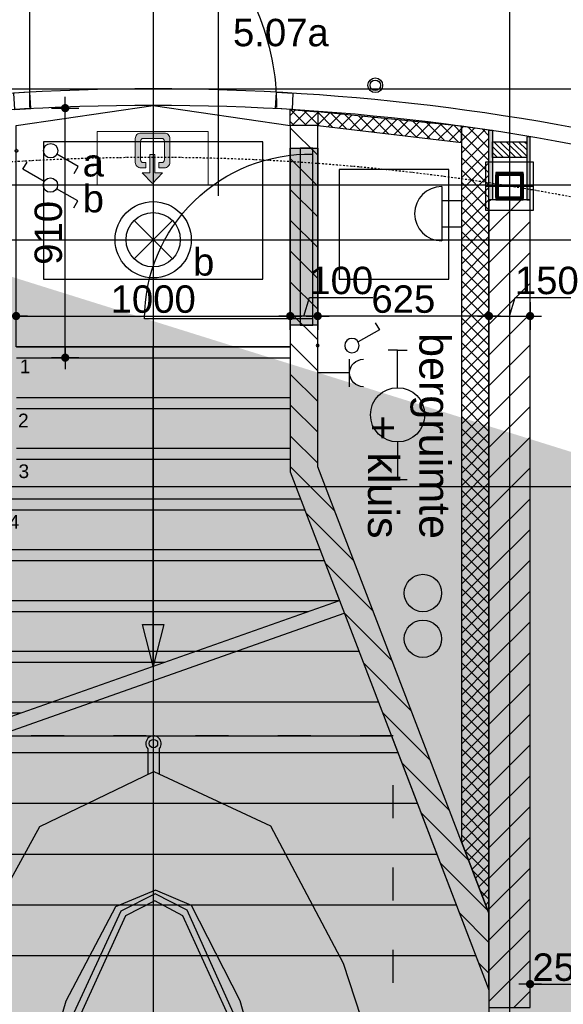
# Model space of a CAD drawing. Header units: metres. Extents: x 63115 to 703450, y -261936 to -53969.
# Tile 189 of 197: x 160445 to 162428, y -115349 to -111758. Entities that reach past the tile are written whole.
import ezdxf
from ezdxf.enums import TextEntityAlignment as Align

# ---------------------------------------------------------------- set-up
doc = ezdxf.new("R2010")
doc.units = ezdxf.units.M
doc.header["$PDMODE"] = 35
doc.header["$PDSIZE"] = 50
for name, pattern in [('ACAD_ISO03W100', [30, 12, -18]), ('DASHDOT2', [12.7, 6.35, -3.175, 0, -3.175]), ('DASHED', [0.75, 0.5, -0.25])]:
    doc.linetypes.add(name, pattern=pattern)
doc.layers.get('0').update_dxf_attribs({"true_color": 0x83b7c5})
doc.layers.get('DEFPOINTS').update_dxf_attribs({"color": 6})
doc.layers.add('_00_GO', color=7, linetype='Continuous', true_color=0x36c9b3, transparency=0.8)
for name, color, linetype in [('_01-STRAMIENEN', 253, 'DASHDOT2'), ('_02-SECTION', 2, 'Continuous'), ('_02-section-thick', 3, 'Continuous'), ('_02Constructie', 2, 'Continuous'), ('_03-PROJECTION', 1, 'Continuous'), ('_03TrapLift', 1, 'Continuous'), ('_04-HIDDEN', 7, 'DASHED'), ('_05text5', 8, 'Continuous'), ('_06-DIMENSIONS', 7, 'Continuous'), ('_07-SYMBOLS', 8, 'Continuous'), ('_07Brandveiligheid', 8, 'Continuous'), ('_07Electra', 8, 'Continuous'), ('_09-HATCH', 7, 'Continuous'), ('_11-BLOCKS', 7, 'Continuous'), ('_13 natte ruimten', 253, 'Continuous')]:
    doc.layers.add(name, color=color, linetype=linetype)
doc.layers.add('_01Hulplijnen', color=6, linetype='Continuous', plot=False)
doc.layers.add('_09_hatch_kleur', color=7, linetype='Continuous', true_color=0x36c4af)
doc.styles.add('NIO 1_50 klein', font='arial.ttf', dxfattribs={"height": 100})
doc.styles.add('NIOstandard', font='arial.ttf')
doc.dimstyles.new('NIO-50-KLEIN', dxfattribs={"dimtxt": 100, "dimasz": 10, "dimexe": 2, "dimexo": 5, "dimgap": 10, "dimtad": 1, "dimdec": 0, "dimzin": 0, "dimdsep": 46, "dimtxsty": 'NIOstandard', "dimblk1": 'MAATSTR', "dimblk2": 'MAATSTR', "dimsah": 1, "dimcen": 0, "dimdle": 1.5, "dimse1": 1, "dimse2": 1, "dimclrd": 7, "dimclre": 256, "dimclrt": 256, "dimazin": 0, "dimtfac": 1, "dimtdec": 0, "dimtofl": 0, "dimtmove": 1, "dimatfit": 2, "dimldrblk": 'MAATSTR', "dimfxl": 1, "dimtvp": 1, "dimtolj": 1, "dimtzin": 0, "dimarcsym": 0})

# ---------------------------------------------------------------- blocks, each defined once
blk = doc.blocks.new('*U38')
at = {"layer": '_01Hulplijnen', "linetype": 'ACAD_ISO03W100', "ltscale": 10}
blk.add_lwpolyline([(0, 0), (0, 1750), (-4200, 1750), (-4200, 0)], close=True, dxfattribs=at)
at = {"layer": '_03-PROJECTION', "color": 253}
for points in [[(-3353.3, 176.6), (-3869.1, 461.6), (-4069.8, 877.9), (-3872.1, 1303.4), (-3371.2, 1567.9), (-2914.7, 1717.9)], [(-2813.5, 1310.1), (-3233.9, 1192.4), (-3581.1, 1014.3), (-3637.1, 883.4), (-3577, 737.4), (-3233.1, 556), (-2847.6, 444.1)], [(-686.8, 1324.2), (-688, 1250.1), (-1096.3, 1304.6), (-2547.4, 1304.9), (-2795.5, 1292), (-3142.9, 1188.6), (-3564.1, 999.2), (-3623.6, 882.1), (-3561.3, 757.4), (-3158, 571), (-2785, 459.8), (-2449.9, 447.6), (-1130.1, 447.8), (-686.9, 502.1), (-686.9, 428.1)]]:
    blk.add_lwpolyline(points, dxfattribs=at)
for points in [[(-2929.4, 1226), (-3152.6, 1161.8), (-3543.7, 983.4), (-3598.7, 881.5), (-3543.7, 773.7), (-3144.3, 592.2), (-2930.9, 528), (-2898.8, 673), (-2861.5, 748.6), (-2435.6, 591.8), (-1845.5, 560.9), (-900, 563.7, 0.31984), (-867, 587.4), (-866.4, 730.8)], [(-4060.4, 898.2), (-4154.3, 898.2, 2.175848), (-4152.7, 855.5), (-4059, 855.5)]]:
    blk.add_lwpolyline(points, format="xyb", dxfattribs=at)
blk.add_circle((-4171.8, 876.2), 15.2, dxfattribs=at)
blk = doc.blocks.new('*U276')
at = {"layer": '_01-STRAMIENEN'}
for points in [[(0, 5487.4), (0, -4768.6)], [(1300, 5487.4), (1300, -4768.6)], [(-7899.8, 3400), (6883.2, 3400)], [(-7899.8, 3050), (6883.2, 3050)], [(-7899.8, 2850), (6883.2, 2850)], [(-7899.8, 1950), (6883.2, 1950)]]:
    blk.add_lwpolyline(points, dxfattribs=at)
blk.add_lwpolyline([(-5100, 0, 0.145418), (-4780.8, -1074.2, 0.10717), (-3648.9, -2193.2, 0.077335), (-2072, -2881.9, 0.064439), (0, -3150, 0.064439), (2072, -2881.9, 0.077335), (3648.9, -2193.2, 0.10717), (4780.8, -1074.2, 0.145418), (5100, 0, 0.145418), (4780.8, 1074.2, 0.10717), (3648.9, 2193.2, 0.077335), (2072, 2881.9, 0.064439), (0, 3150, 0.064439), (-2072, 2881.9, 0.077335), (-3648.9, 2193.2, 0.10717), (-4780.8, 1074.2, 0.145418)], format="xyb", close=True, dxfattribs=at)
at = {"layer": '_01Hulplijnen'}
for points in [[(0, 5487.4), (0, -4768.6)], [(1300, 5487.4), (1300, -4768.6)], [(-7899.8, 3400), (6883.2, 3400)], [(-7899.8, 3050), (6883.2, 3050)], [(-7899.8, 2850), (6883.2, 2850)], [(-7899.8, 1950), (6883.2, 1950)]]:
    blk.add_lwpolyline(points, dxfattribs=at)
blk.add_lwpolyline([(-5350, 0, 0.145418), (-4990.3, -1210.7, 0.10717), (-3783, -2404.2, 0.077335), (-2135.6, -3123.6, 0.064439), (0, -3400, 0.064439), (2135.6, -3123.6, 0.077335), (3783, -2404.2, 0.10717), (4990.3, -1210.7, 0.145418), (5350, 0, 0.145418), (4990.3, 1210.7, 0.10717), (3783, 2404.2, 0.077335), (2135.6, 3123.6, 0.064439), (0, 3400, 0.064439), (-2135.6, 3123.6, 0.077335), (-3783, 2404.2, 0.10717), (-4990.3, 1210.7, 0.145418)], format="xyb", close=True, dxfattribs=at)
at = {"layer": '_03-PROJECTION'}
blk.add_lwpolyline([(-5350, 0, 0.145418), (-4990.3, -1210.7, 0.10717), (-3783, -2404.2, 0.077335), (-2135.6, -3123.6, 0.064439), (0, -3400, 0.064439), (2135.6, -3123.6, 0.077335), (3783, -2404.2, 0.10717), (4990.3, -1210.7, 0.145418), (5350, 0, 0.145418), (4990.3, 1210.7, 0.10717), (3783, 2404.2, 0.077335), (2135.6, 3123.6, 0.064439), (0, 3400, 0.064439), (-2135.6, 3123.6, 0.077335), (-3783, 2404.2, 0.10717), (-4990.3, 1210.7, 0.145418)], format="xyb", close=True, dxfattribs=at)
blk.add_lwpolyline([(5087.4, 912.7, 0.035214), (4940, 1178, 0.10717), (3750.8, 2353.5, 0.077335), (2120.4, 3065.6, 0.064439), (0, 3340, 0.064439), (-2120.4, 3065.6, 0.03173), (-2816.6, 2834.2, 0.10717)], format="xyb", dxfattribs=at)
blk = doc.blocks.new('*U79')
at = {"layer": '_09-HATCH', "ltscale": 3}
h = blk.add_hatch(dxfattribs=at)
h.set_pattern_fill('STEEL', color=256, scale=2, angle=-180, style=0)
h.set_pattern_definition([(225, (0, 0), (4.4901, -4.4901), []), (225, (-1e-15, -3.175), (4.49013, -4.49013), [])])
edge = h.paths.add_edge_path()
edge.add_line((-40, 50), (40, 50))
edge.add_arc((40, 40), 10, 0, 90, ccw=False)
edge.add_line((50, 40), (50, -40))
edge.add_arc((40, -40), 10, -90, 0, ccw=False)
edge.add_line((40, -50), (-40, -50))
edge.add_arc((-40, -40), 10, 180, 270, ccw=False)
edge.add_line((-50, -40), (-50, 40))
edge.add_arc((-40, 40), 10, 90, 180, ccw=False)
edge = h.paths.add_edge_path(flags=16)
edge.add_line((-37, 40), (37, 40))
edge.add_arc((37, 37), 3, 0, 90, ccw=False)
edge.add_line((40, 37), (40, -37))
edge.add_arc((37, -37), 3, -90, 0, ccw=False)
edge.add_line((37, -40), (-37, -40))
edge.add_arc((-37, -37), 3, 180, 270, ccw=False)
edge.add_line((-40, -37), (-40, 37))
edge.add_arc((-37, 37), 3, 90, 180, ccw=False)
at = {"layer": '_02Constructie'}
for points in [[(-40, 50), (40, 50, -0.414214), (50, 40), (50, -40, -0.414214), (40, -50), (-40, -50, -0.414214), (-50, -40), (-50, 40, -0.414214)], [(-37, 40), (37, 40, -0.414214), (40, 37), (40, -37, -0.414214), (37, -40), (-37, -40, -0.414214), (-40, -37), (-40, 37, -0.414214)]]:
    blk.add_lwpolyline(points, format="xyb", close=True, dxfattribs=at)
at = {"layer": '_03-PROJECTION', "color": 253}
blk.add_lwpolyline([(-87.5, -87.5), (87.5, -87.5), (87.5, 87.5), (-87.5, 87.5)], close=True, dxfattribs=at)
at = {"layer": 'DEFPOINTS'}
for points in [[(0, 87.5), (0, -87.5)], [(0, 50), (0, -50)], [(-87.5, 0), (87.5, 0)], [(-50, 0), (50, 0)]]:
    blk.add_lwpolyline(points, dxfattribs=at)
blk.add_lwpolyline([(-50, -50), (50, -50), (50, 50), (-50, 50)], close=True, dxfattribs=at)
blk = doc.blocks.new('*U66')
at = {"layer": '_09-HATCH'}
h = blk.add_hatch(dxfattribs=at)
h.set_pattern_fill('LINE', color=256, scale=25, angle=135, style=0)
h.set_pattern_definition([(135, (2892.89, -81), (-56.1266, -56.1266), [])])
h.paths.add_polyline_path([(151.9, 75), (151.9, -75), (3097.4, -75), (3097.4, 75)])
at = {"layer": '_02-SECTION', "color": 2}
blk.add_lwpolyline([(151.9, 75), (151.9, -75), (3097.4, -75), (3097.4, 75)], close=True, dxfattribs=at)
at = {"layer": 'DEFPOINTS'}
blk.add_line((151.9, 0), (3097.4, 0), dxfattribs=at)
blk = doc.blocks.new('MAATSTR')
at = {"linetype": 'Continuous'}
for p, q in [((0, 5), (0, -5)), ((-4.17, 0), (4.17, 0))]:
    blk.add_line(p, q, dxfattribs=at)
at = {"linetype": 'Continuous', "const_width": 1.5}
blk.add_lwpolyline([(-0.75, 0, 1), (0.75, 0, 1)], format="xyb", close=True, dxfattribs=at)
blk = doc.blocks.new('*D73')
at = {"layer": '_06-DIMENSIONS', "color": 7, "lineweight": -2, "transparency": 16777216}
blk.add_line((162316.8, -115274.8), (162546.8, -115274.8), dxfattribs=at)
at = {"layer": 'DEFPOINTS', "color": 0, "transparency": 16777216}
for p in [(162556.8, -115274.8), (162306.8, -115347.6), (162556.8, -115347.6)]:
    blk.add_point(p, dxfattribs=at)
at = {"layer": '_06-DIMENSIONS', "color": 7, "lineweight": -2, "transparency": 16777216, "xscale": 10, "yscale": 10, "zscale": 10, "rotation": 180}
blk.add_blockref('MAATSTR', (162306.8, -115274.8), dxfattribs=at)
at = {"layer": '_06-DIMENSIONS', "color": 7, "lineweight": -2, "transparency": 16777216, "xscale": 10, "yscale": 10, "zscale": 10}
blk.add_blockref('MAATSTR', (162556.8, -115274.8), dxfattribs=at)
at = {"layer": '_06-DIMENSIONS', "transparency": 16777216, "insert": (162431.8, -115213.8), "char_height": 100, "attachment_point": 5, "style": 'NIOstandard'}
blk.add_mtext('\\A1;250', dxfattribs=at)
blk = doc.blocks.new('*U83')
at = {"layer": '_05text5', "color": 4}
blk.add_lwpolyline([(0, -715), (0, 50)], dxfattribs=at)
at = {"layer": '_05text5', "style": 'NIOstandard'}
blk.add_attdef('NR', text='', height=150, dxfattribs=at).set_placement((52.2, -199.9), align=Align.BOTTOM_LEFT)
blk = doc.blocks.new('*U89')
at = {"layer": '_03-PROJECTION'}
h = blk.add_hatch(color=256, dxfattribs=at)
h.dxf.hatch_style = 1
h.paths.add_polyline_path([(-39, 1446.7), (39, 1446.7), (0, 1295.1)])
for p, q in [((-499.2, 2460), (499.2, 2460)), ((-499.2, 2275), (499.2, 2275)), ((-499.2, 2090), (499.2, 2090)), ((-537.9, 1905), (537.9, 1905)), ((-608.9, 1720), (608.9, 1720)), ((-680, 1535), (680, 1535)), ((-822, 1165), (-368.7, 1165))]:
    blk.add_line(p, q, dxfattribs=at)
for points in [[(0, 1295.1), (0, 2460)], [(-893, 980), (680, 1535)], [(-876.4, 932.8), (696.6, 1487.8)]]:
    blk.add_lwpolyline(points, dxfattribs=at)
blk.add_lwpolyline([(-39, 1446.7), (39, 1446.7), (0, 1295.1)], close=True, dxfattribs=at)
at = {"layer": '_04-HIDDEN'}
for p, q in [((-499.2, 2420), (499.2, 2420)), ((-499.2, 2235), (499.2, 2235)), ((-499.2, 2050), (499.2, 2050)), ((-553.3, 1865), (553.3, 1865)), ((-624.3, 1680), (624.3, 1680)), ((-695.3, 1495), (566.6, 1495)), ((-751, 1350), (751, 1350)), ((-766.3, 1310), (42.3, 1310)), ((-368.7, 1165), (822, 1165)), ((-837.3, 1125), (-482.1, 1125)), ((-893, 980), (893, 980)), ((-964, 795), (964, 795)), ((-1035, 610), (1035, 610)), ((-1106.1, 425), (1106.1, 425)), ((-1177.1, 240), (1177.1, 240))]:
    blk.add_line(p, q, dxfattribs=at)
at = {"layer": '_03TrapLift', "char_height": 50, "width": 333.641, "attachment_point": 1, "style": 'NIOstandard'}
for s, insert in [('1', (-486.9, 2413.3)), ('2', (-493, 2215.9)), ('3', (-491.4, 2030.9)), ('4', (-527.3, 1845.9)), ('5', (-594.2, 1660.9)), ('6', (-663.2, 1475.9)), ('7', (-725.5, 1290.9)), ('8', (-796.3, 1105.9))]:
    blk.add_mtext(s, dxfattribs=dict(at, insert=insert))
blk = doc.blocks.new('*D90')
at = {"layer": '_06-DIMENSIONS', "color": 7, "lineweight": -2, "transparency": 16777216}
blk.add_line((160441.8, -112838.8), (161421.8, -112838.8), dxfattribs=at)
at = {"layer": 'DEFPOINTS', "color": 0, "transparency": 16777216}
for p in [(160431.8, -112718.4), (161431.8, -112838.8), (161431.8, -113406.8)]:
    blk.add_point(p, dxfattribs=at)
at = {"layer": '_06-DIMENSIONS', "color": 7, "lineweight": -2, "transparency": 16777216, "xscale": 10, "yscale": 10, "zscale": 10, "rotation": 180}
blk.add_blockref('MAATSTR', (160431.8, -112838.8), dxfattribs=at)
at = {"layer": '_06-DIMENSIONS', "color": 7, "lineweight": -2, "transparency": 16777216, "xscale": 10, "yscale": 10, "zscale": 10}
blk.add_blockref('MAATSTR', (161431.8, -112838.8), dxfattribs=at)
at = {"layer": '_06-DIMENSIONS', "transparency": 16777216, "insert": (160931.8, -112777.7), "char_height": 100, "attachment_point": 5, "style": 'NIOstandard'}
blk.add_mtext('\\A1;1000', dxfattribs=at)
blk = doc.blocks.new('*U111')
at = {"layer": '_09-HATCH'}
blk.add_hatch(color=253, dxfattribs=at).paths.add_polyline_path([(0, 0), (230.2, 0), (230.2, 12.5), (0, 12.5)])
at = {"layer": '_02-SECTION', "color": 1}
blk.add_lwpolyline([(0, 0), (230.2, 0), (230.2, 12.5), (0, 12.5)], close=True, dxfattribs=at)
blk = doc.blocks.new('*U112')
at = {"layer": '_09-HATCH'}
blk.add_hatch(color=253, dxfattribs=at).paths.add_polyline_path([(0, 0), (253.9, 0), (253.9, 12.5), (0, 12.5)])
at = {"layer": '_02-SECTION', "color": 1}
blk.add_lwpolyline([(0, 0), (253.9, 0), (253.9, 12.5), (0, 12.5)], close=True, dxfattribs=at)
blk = doc.blocks.new('*D94')
at = {"layer": '_06-DIMENSIONS', "color": 7, "lineweight": -2, "transparency": 16777216}
blk.add_line((162146.8, -112838.8), (161541.8, -112838.8), dxfattribs=at)
at = {"layer": 'DEFPOINTS', "color": 0, "transparency": 16777216}
for p in [(161531.8, -112838.8), (161531.8, -113160.6), (162156.8, -113521.6)]:
    blk.add_point(p, dxfattribs=at)
at = {"layer": '_06-DIMENSIONS', "color": 7, "lineweight": -2, "transparency": 16777216, "xscale": 10, "yscale": 10, "zscale": 10, "rotation": 180}
blk.add_blockref('MAATSTR', (161531.8, -112838.8), dxfattribs=at)
at = {"layer": '_06-DIMENSIONS', "color": 7, "lineweight": -2, "transparency": 16777216, "xscale": 10, "yscale": 10, "zscale": 10}
blk.add_blockref('MAATSTR', (162156.8, -112838.8), dxfattribs=at)
at = {"layer": '_06-DIMENSIONS', "transparency": 16777216, "insert": (161844.3, -112777.7), "char_height": 100, "attachment_point": 5, "style": 'NIOstandard'}
blk.add_mtext('\\A1;625', dxfattribs=at)
blk = doc.blocks.new('*D95')
at = {"layer": '_06-DIMENSIONS', "color": 7, "lineweight": -2, "transparency": 16777216}
for p, q in [((161481.8, -112838.8), (161502.2, -112770.7)), ((161502.2, -112770.7), (161733.4, -112770.7)), ((161521.8, -112838.8), (161441.8, -112838.8))]:
    blk.add_line(p, q, dxfattribs=at)
at = {"layer": 'DEFPOINTS', "color": 0, "transparency": 16777216}
for p in [(161431.8, -112838.8), (161431.8, -113160.6), (161531.8, -113160.6)]:
    blk.add_point(p, dxfattribs=at)
at = {"layer": '_06-DIMENSIONS', "color": 7, "lineweight": -2, "transparency": 16777216, "xscale": 10, "yscale": 10, "zscale": 10, "rotation": 180}
blk.add_blockref('MAATSTR', (161431.8, -112838.8), dxfattribs=at)
at = {"layer": '_06-DIMENSIONS', "color": 7, "lineweight": -2, "transparency": 16777216, "xscale": 10, "yscale": 10, "zscale": 10}
blk.add_blockref('MAATSTR', (161531.8, -112838.8), dxfattribs=at)
at = {"layer": '_06-DIMENSIONS', "transparency": 16777216, "insert": (161617.8, -112709.7), "char_height": 100, "attachment_point": 5, "style": 'NIOstandard'}
blk.add_mtext('\\A1;100', dxfattribs=at)
blk = doc.blocks.new('*D96')
at = {"layer": '_06-DIMENSIONS', "color": 7, "lineweight": -2, "transparency": 16777216}
for p, q in [((162231.8, -112838.8), (162252.2, -112770.7)), ((162252.2, -112770.7), (162483.4, -112770.7)), ((162166.8, -112838.8), (162296.8, -112838.8))]:
    blk.add_line(p, q, dxfattribs=at)
at = {"layer": 'DEFPOINTS', "color": 0, "transparency": 16777216}
for p in [(162306.8, -112838.8), (162306.8, -113160.6), (162156.8, -113521.6)]:
    blk.add_point(p, dxfattribs=at)
at = {"layer": '_06-DIMENSIONS', "color": 7, "lineweight": -2, "transparency": 16777216, "xscale": 10, "yscale": 10, "zscale": 10, "rotation": 180}
blk.add_blockref('MAATSTR', (162156.8, -112838.8), dxfattribs=at)
at = {"layer": '_06-DIMENSIONS', "color": 7, "lineweight": -2, "transparency": 16777216, "xscale": 10, "yscale": 10, "zscale": 10}
blk.add_blockref('MAATSTR', (162306.8, -112838.8), dxfattribs=at)
at = {"layer": '_06-DIMENSIONS', "transparency": 16777216, "insert": (162367.8, -112709.7), "char_height": 100, "attachment_point": 5, "style": 'NIOstandard'}
blk.add_mtext('\\A1;150', dxfattribs=at)
blk = doc.blocks.new('*D120')
at = {"layer": '_06-DIMENSIONS', "color": 7, "lineweight": -2, "transparency": 16777216}
blk.add_line((160610.8, -112980.6), (160610.8, -112090.6), dxfattribs=at)
at = {"layer": 'DEFPOINTS', "color": 0, "transparency": 16777216}
for p in [(160610.8, -112080.6), (160931.8, -112080.6), (160931.8, -112990.6)]:
    blk.add_point(p, dxfattribs=at)
at = {"layer": '_06-DIMENSIONS', "color": 7, "lineweight": -2, "transparency": 16777216, "xscale": 10, "yscale": 10, "zscale": 10}
for p, rotation in [((160610.8, -112080.6), 90), ((160610.8, -112990.6), 270)]:
    blk.add_blockref('MAATSTR', p, dxfattribs=dict(at, rotation=rotation))
at = {"layer": '_06-DIMENSIONS', "transparency": 16777216, "insert": (160549.7, -112535.6), "char_height": 100, "attachment_point": 5, "rotation": 90, "style": 'NIOstandard'}
blk.add_mtext('\\A1;910', dxfattribs=at)
blk = doc.blocks.new('door')
h = blk.add_hatch(color=255)
h.dxf.hatch_style = 1
h.paths.add_polyline_path([(45, 966.5), (45, 0), (-25, 0), (-25, 966.5)])
at = {"layer": '_03-PROJECTION'}
blk.add_lwpolyline([(45, 966.5), (45, 0), (-25, 0), (-25, 966.5)], close=True, dxfattribs=at)
at = {"layer": '_13 natte ruimten', "color": 1}
blk.add_lwpolyline([(45, 933.2), (-875, 933.2, 0.420738), (45, 33.4, 0)], format="xyb", dxfattribs=at)
blk = doc.blocks.new('*U125')
at = {"layer": '_07-SYMBOLS', "lineweight": 13, "ltscale": 20}
h = blk.add_hatch(color=253, dxfattribs=at)
h.dxf.hatch_style = 1
edge = h.paths.add_edge_path()
edge.add_line((450.2, -265.4), (490.5, -265.4))
edge.add_arc((490.5, -225.4), 40, 270, 360)
edge.add_line((530.5, -225.4), (530.5, -50.9))
edge.add_arc((490.5, -50.9), 40, 0, 90)
edge.add_line((490.5, -10.9), (318.9, -10.9))
edge.add_arc((318.9, -50.9), 40, 90, 180)
edge.add_line((278.9, -50.9), (278.9, -225.4))
edge.add_arc((318.9, -225.4), 40, 180, 270)
edge.add_line((318.9, -265.4), (356.3, -265.4))
edge.add_line((356.3, -265.4), (356.3, -226.9))
edge.add_line((356.3, -226.9), (337.4, -226.9))
edge.add_arc((337.4, -206.9), 20, 180, 270, ccw=False)
edge.add_line((317.4, -206.9), (317.4, -70.3))
edge.add_arc((337.4, -70.3), 20, 90, 180, ccw=False)
edge.add_line((337.4, -50.3), (471, -50.3))
edge.add_arc((471, -70.3), 20, 0, 90, ccw=False)
edge.add_line((491, -70.3), (491, -206.9))
edge.add_arc((471, -206.9), 20, -90, 0, ccw=False)
edge.add_line((471, -226.9), (450.2, -226.9))
edge.add_line((450.2, -226.9), (450.2, -265.4))
h = blk.add_hatch(color=253, dxfattribs=at)
h.dxf.hatch_style = 1
h.paths.add_polyline_path([(385.9, -167.3), (385.9, -302), (329.8, -302), (404.4, -379.1), (477.6, -302), (421.4, -302), (421.4, -167.3)])
at = {"layer": '_07-SYMBOLS', "color": 253, "lineweight": 13, "ltscale": 20}
blk.add_lwpolyline([(0, 0), (809.4, 0), (809.4, -389.1), (0, -389.1)], close=True, dxfattribs=at)
blk.add_lwpolyline([(450.2, -265.4), (490.5, -265.4, 0.414214), (530.5, -225.4), (530.5, -50.9, 0.414214), (490.5, -10.9), (318.9, -10.9, 0.414214), (278.9, -50.9), (278.9, -225.4, 0.414214), (318.9, -265.4), (356.3, -265.4), (356.3, -226.9), (337.4, -226.9, -0.414214), (317.4, -206.9), (317.4, -70.3, -0.414214), (337.4, -50.3), (471, -50.3, -0.414214), (491, -70.3), (491, -206.9, -0.414214), (471, -226.9), (450.2, -226.9)], format="xyb", close=True, dxfattribs=at)
blk.add_lwpolyline([(385.9, -167.3), (385.9, -302), (329.8, -302), (404.4, -379.1), (477.6, -302), (421.4, -302), (421.4, -167.3), (385.9, -167.3)], dxfattribs=at)
blk = doc.blocks.new('069 inbouwspot')
for points in [[(-70, 70), (70, -70)], [(70, 70), (-70, -70)]]:
    blk.add_lwpolyline(points)
for radius in [139, 99]:
    blk.add_circle((0, 0), radius)
blk = doc.blocks.new('069 schakelaar enkel')
blk.add_lwpolyline([(83.3, 210.3), (57.7, 225), (13.2, 147.8)])
blk.add_circle((0, 125), 26.3)
at = {"layer": 'DEFPOINTS'}
blk.add_circle((0, 0), 5, dxfattribs=at)
blk = doc.blocks.new('069 schakelaar wissel')
for points in [[(83.3, 210.3), (57.7, 225), (13.2, 147.8)], [(-13.2, 102.2), (-57.7, 25), (-83.3, 39.7)]]:
    blk.add_lwpolyline(points)
blk.add_circle((0, 125), 26.3)
blk = doc.blocks.new('069 deurbel')
for radius in [26.7, 19.1]:
    blk.add_circle((0, 0), radius)
blk = doc.blocks.new('069 schel')
for points in [[(99, 72.6), (-99, 72.6)], [(-47.9, 72.6), (-47.9, 0)], [(47.9, 72.6), (47.9, 0)]]:
    blk.add_lwpolyline(points)
blk.add_arc((0, 72.6), 99, 0, 180)
blk = doc.blocks.new('wcd enkel')
at = {"layer": '_07Electra'}
for points in [[(-116.7, -50), (-116.7, 50)], [(-116.7, 0), (0, 0)]]:
    blk.add_lwpolyline(points, dxfattribs=at)
blk.add_arc((-166.7, 0), 50, 270, 90, dxfattribs=at)
blk = doc.blocks.new('TL')
at = {"layer": '_07Electra'}
for points in [[(-235.5, 0), (-235.5, 34.5)], [(-99, 0), (-235.5, 0)], [(-235.5, 0), (-235.5, -34.5)], [(99, 0), (235.5, 0)], [(235.5, 0), (235.5, 34.5)], [(235.5, 0), (235.5, -34.5)]]:
    blk.add_lwpolyline(points, dxfattribs=at)
blk.add_circle((0, 0), 99, dxfattribs=at)

msp = doc.modelspace()

# ---------------------------------------------------------------- hatches: boundary and pattern name
at = {"layer": '_03-PROJECTION'}
h = msp.add_hatch(dxfattribs=at)
h.set_pattern_fill('ANSI37', color=256, scale=10)
h.paths.add_polyline_path([(161531.8, -112144.2), (161430.9, -112144.2), (161430.9, -112085.6), (161531.8, -112094.2)])
h = msp.add_hatch(dxfattribs=at)
h.set_pattern_fill('ANSI37', color=256, scale=10)
h.paths.add_polyline_path([(161531.8, -112143.6), (162056.8, -112205.5), (162056.8, -112146.9), (161531.8, -112094.3)])
h = msp.add_hatch(dxfattribs=at)
h.set_pattern_fill('ANSI37', color=256, scale=10)
h.paths.add_polyline_path([(162056.8, -114755.9), (162156.8, -115016.4), (162156.8, -112161.2), (162056.8, -112146.9)])
h = msp.add_hatch(color=255, dxfattribs=at)
h.dxf.hatch_style = 1
h.paths.add_polyline_path([(161431.8, -112226.2), (161531.8, -112226.2), (161531.8, -112871.6), (161431.8, -112871.6)])
h = msp.add_hatch(dxfattribs=at)
h.set_pattern_fill('ANSI31', color=256, scale=5, angle=90)
h.set_pattern_definition([(135, (2600, 6960.214), (-11.2253202, -11.2253202), [])])
h.paths.add_polyline_path([(162294.3, -112203.1), (162294.3, -112261.1), (162169.3, -112261.1), (162169.3, -112203.1)])
at = {"layer": '_09-HATCH'}
h = msp.add_hatch(dxfattribs=at)
h.set_pattern_fill('LINE', color=256, scale=25, angle=135, style=0)
h.paths.add_polyline_path([(161531.8, -112144.3), (161431.8, -112144.3), (161431.8, -113406.8), (162156.8, -115295.5), (162156.8, -115016.4), (161531.8, -113388.3)])
at = {"layer": '_09_hatch_kleur'}
h = msp.add_hatch(dxfattribs=at)
h.set_pattern_fill('AR-SAND', color=256, scale=2)
h.set_pattern_definition([(37.5, (0, -20000), (-3.200063, 97.882647), [0, -77.216, 0, -86.36, 0, -82.55]), (7.5, (0, -20000), (89.90466, 143.36502), [0, -41.656, 0, -69.596, 0, -26.67]), (327.5, (-62.48, -20000), (158.198474, 0.287437), [0, -25.4, 0, -91.44, 0, -119.38]), (317.5, (-62.48, -20000), (152.71129, 44.58586), [0, -12.7, 0, -59.944, 0, -68.58])])
edge = h.paths.add_edge_path()
edge.add_spline(control_points=[(154795.4, -115410.6), (154795.4, -115475.7), (154797.9, -115540.8), (154810.7, -115704.3), (154824.3, -115802.6), (154863, -115998.4), (154888.2, -116095.8), (154950, -116289.1), (154986.6, -116385), (155071.2, -116574.9), (155119.1, -116668.8), (155225.9, -116854.1), (155284.8, -116945.4), (155413.4, -117125.1), (155483, -117213.3), (155632.4, -117386.3), (155712.3, -117471), (155881.9, -117636.3), (155971.5, -117716.9), (156160.2, -117873.6), (156259.3, -117949.6), (156466, -118096.8), (156573.8, -118167.8), (156797.4, -118304.6), (156913.3, -118370.3), (157152.5, -118495.9), (157275.9, -118555.8), (157529.3, -118669.5), (157659.4, -118723.2), (157925.7, -118824.4), (158061.8, -118871.7), (158339.2, -118959.7), (158480.6, -119000.4), (158767.7, -119074.7), (158913.5, -119108.4), (159208.6, -119168.7), (159357.9, -119195.3), (159659.3, -119241.1), (159811.4, -119260.4), (160117.4, -119291.6), (160271.3, -119303.5), (160580.2, -119319.8), (160735, -119324.2), (161044.9, -119325.5), (161199.9, -119322.5), (161509, -119308.8), (161663.2, -119298.3), (161969.8, -119269.8), (162122.3, -119251.8), (162424.7, -119208.6), (162574.6, -119183.3), (162870.9, -119125.6), (163017.4, -119093.2), (163306.1, -119021.3), (163448.3, -118981.9), (163727.6, -118896.4), (163864.7, -118850.2), (164133.1, -118751.4), (164264.3, -118698.7), (164520.2, -118587.3), (164644.8, -118528.4), (164886.7, -118404.9), (165004, -118340.3), (165230.5, -118205.5), (165339.8, -118135.3), (165549.7, -117990), (165650.3, -117914.8), (165842.3, -117759.8), (165933.7, -117680), (166106.8, -117516.2), (166188.5, -117432.2), (166341.6, -117260.5), (166413.1, -117172.8), (166545.5, -116994.3), (166606.3, -116903.5), (166717.1, -116719.2), (166767, -116625.7), (166855.6, -116436.6), (166894.3, -116340.9), (166960.2, -116148.2), (166987.5, -116051), (167030.4, -115855.6), (167046, -115757.4), (167065.7, -115560.5), (167069.7, -115461.8), (167065.9, -115264.6), (167058.2, -115166), (167031.1, -114969.5), (167011.7, -114871.6), (166961.4, -114676.9), (166930.5, -114580.2), (166876.3, -114438.3), (166857.4, -114392.5), (166837.2, -114347)], knot_values=[0, 0, 0, 0, 0.049956, 0.049956, 0.125657, 0.125657, 0.201359, 0.201359, 0.27706, 0.27706, 0.352762, 0.352762, 0.428463, 0.428463, 0.504165, 0.504165, 0.579866, 0.579866, 0.655568, 0.655568, 0.731269, 0.731269, 0.806971, 0.806971, 0.882672, 0.882672, 0.958373, 0.958373, 1.034075, 1.034075, 1.109776, 1.109776, 1.185478, 1.185478, 1.261179, 1.261179, 1.336881, 1.336881, 1.412582, 1.412582, 1.488284, 1.488284, 1.563985, 1.563985, 1.639687, 1.639687, 1.715388, 1.715388, 1.79109, 1.79109, 1.866791, 1.866791, 1.942492, 1.942492, 2.018194, 2.018194, 2.093895, 2.093895, 2.169597, 2.169597, 2.245298, 2.245298, 2.321, 2.321, 2.396701, 2.396701, 2.472403, 2.472403, 2.548104, 2.548104, 2.623806, 2.623806, 2.699507, 2.699507, 2.775208, 2.775208, 2.85091, 2.85091, 2.926611, 2.926611, 3.002313, 3.002313, 3.078014, 3.078014, 3.153716, 3.153716, 3.229417, 3.229417, 3.305119, 3.305119, 3.38082, 3.38082, 3.417128, 3.417128, 3.417128, 3.417128], degree=3, periodic=0)
edge.add_spline(control_points=[(166837.2, -114347), (166762.8, -114487.1), (166511.7, -114730.7), (166229, -114558.4), (166081.8, -114468.7)], knot_values=[0, 0, 0, 0, 423.601493, 884.083831, 884.083831, 884.083831, 884.083831], degree=3, periodic=0)
edge.add_ellipse((160931.8, -115410.6), major_axis=(-5357.2, 0), ratio=0.638322, start_angle=302.0464, end_angle=555.988, ccw=False)
edge.add_spline(control_points=[(158089.2, -112512.1), (157966, -112470.1), (157757.9, -112399.3), (157584.6, -112226.9), (157564.6, -112138.4)], knot_values=[0, 0, 0, 0, 392.194635, 662.43258, 662.43258, 662.43258, 662.43258], degree=3, periodic=0)
edge.add_spline(control_points=[(157564.6, -112138.4), (157468.5, -112178.6), (157374.2, -112220.6), (157157.4, -112322.9), (157036.3, -112384.7), (156801.9, -112514), (156688.6, -112581.4), (156470.2, -112721.6), (156365.2, -112794.3), (156164.1, -112944.6), (156068, -113022.2), (155885.3, -113181.7), (155798.7, -113263.7), (155635.5, -113431.5), (155558.9, -113517.4), (155416, -113692.6), (155349.8, -113782), (155228.2, -113963.5), (155172.8, -114055.7), (155073, -114242.6), (155028.7, -114337.2), (154951.4, -114528.3), (154918.4, -114624.8), (154863.9, -114819), (154842.5, -114916.8), (154811.2, -115113), (154801.4, -115211.5), (154796, -115343.6), (154795.4, -115377.1), (154795.4, -115410.6)], knot_values=[5.292916, 5.292916, 5.292916, 5.292916, 5.349058, 5.349058, 5.42476, 5.42476, 5.500461, 5.500461, 5.576162, 5.576162, 5.651864, 5.651864, 5.727565, 5.727565, 5.803267, 5.803267, 5.878968, 5.878968, 5.95467, 5.95467, 6.030371, 6.030371, 6.106073, 6.106073, 6.181774, 6.181774, 6.257476, 6.257476, 6.283185, 6.283185, 6.283185, 6.283185], degree=3, periodic=0)

# ---------------------------------------------------------------- linework, layer by layer
at = {"layer": '_00_GO'}
msp.add_lwpolyline([(160431.8, -112144.2), (160931.8, -112070.6), (161431.8, -112144.3), (161431.8, -112950.6), (160431.8, -112950.6)], close=True, dxfattribs=at)
msp.add_lwpolyline([(159706.8, -118720.7), (159706.8, -115295.5), (160062.2, -114369.7), (161801.4, -114369.7), (162156.8, -115295.5), (162156.8, -118720.7, -0.073402)], format="xyb", close=True, dxfattribs=at)
at = {"layer": '_02-SECTION', "color": 2}
msp.add_lwpolyline([(161531.8, -112144.3), (161431.8, -112144.3), (161431.8, -113406.8), (162156.8, -115295.5), (162156.8, -115016.4), (161531.8, -113388.3)], close=True, dxfattribs=at)
at = {"layer": '_02-section-thick'}
msp.add_ellipse((160931.8, -115410.6), major_axis=(-6146.4, 0), ratio=0.638475, start_param=5.29256, end_param=9.702245, dxfattribs=at)
msp.add_open_spline([(154795.4, -115410.6), (154795.4, -115475.7), (154797.9, -115540.8), (154810.7, -115704.3), (154824.3, -115802.6), (154863, -115998.4), (154888.2, -116095.8), (154950, -116289.1), (154986.6, -116385), (155071.2, -116574.9), (155119.1, -116668.8), (155225.9, -116854.1), (155284.8, -116945.4), (155413.4, -117125.1), (155483, -117213.3), (155632.4, -117386.3), (155712.3, -117471), (155881.9, -117636.3), (155971.5, -117716.9), (156160.2, -117873.6), (156259.3, -117949.6), (156466, -118096.8), (156573.8, -118167.8), (156797.4, -118304.6), (156913.3, -118370.3), (157152.5, -118495.9), (157275.9, -118555.8), (157529.3, -118669.5), (157659.4, -118723.2), (157925.7, -118824.4), (158061.8, -118871.7), (158339.2, -118959.7), (158480.6, -119000.4), (158767.7, -119074.7), (158913.5, -119108.4), (159208.6, -119168.7), (159357.9, -119195.3), (159659.3, -119241.1), (159811.4, -119260.4), (160117.4, -119291.6), (160271.3, -119303.5), (160580.2, -119319.8), (160735, -119324.2), (161044.9, -119325.5), (161199.9, -119322.5), (161509, -119308.8), (161663.2, -119298.3), (161969.8, -119269.8), (162122.3, -119251.8), (162424.7, -119208.6), (162574.6, -119183.3), (162870.9, -119125.6), (163017.4, -119093.2), (163306.1, -119021.3), (163448.3, -118981.9), (163727.6, -118896.4), (163864.7, -118850.2), (164133.1, -118751.4), (164264.3, -118698.7), (164520.2, -118587.3), (164644.8, -118528.4), (164886.7, -118404.9), (165004, -118340.3), (165230.5, -118205.5), (165339.8, -118135.3), (165549.7, -117990), (165650.3, -117914.8), (165842.3, -117759.8), (165933.7, -117680), (166106.8, -117516.2), (166188.5, -117432.2), (166341.6, -117260.5), (166413.1, -117172.8), (166545.5, -116994.3), (166606.3, -116903.5), (166717.1, -116719.2), (166767, -116625.7), (166855.6, -116436.6), (166894.3, -116340.9), (166960.2, -116148.2), (166987.5, -116051), (167030.4, -115855.6), (167046, -115757.4), (167065.7, -115560.5), (167069.7, -115461.8), (167065.9, -115264.6), (167058.2, -115166), (167031.1, -114969.5), (167011.7, -114871.6), (166961.4, -114676.9), (166930.5, -114580.2), (166876.3, -114438.3), (166857.4, -114392.5), (166837.2, -114347)], degree=3, knots=[0, 0, 0, 0, 0.049956, 0.049956, 0.125657, 0.125657, 0.201359, 0.201359, 0.27706, 0.27706, 0.352762, 0.352762, 0.428463, 0.428463, 0.504165, 0.504165, 0.579866, 0.579866, 0.655568, 0.655568, 0.731269, 0.731269, 0.806971, 0.806971, 0.882672, 0.882672, 0.958373, 0.958373, 1.034075, 1.034075, 1.109776, 1.109776, 1.185478, 1.185478, 1.261179, 1.261179, 1.336881, 1.336881, 1.412582, 1.412582, 1.488284, 1.488284, 1.563985, 1.563985, 1.639687, 1.639687, 1.715388, 1.715388, 1.79109, 1.79109, 1.866791, 1.866791, 1.942492, 1.942492, 2.018194, 2.018194, 2.093895, 2.093895, 2.169597, 2.169597, 2.245298, 2.245298, 2.321, 2.321, 2.396701, 2.396701, 2.472403, 2.472403, 2.548104, 2.548104, 2.623806, 2.623806, 2.699507, 2.699507, 2.775208, 2.775208, 2.85091, 2.85091, 2.926611, 2.926611, 3.002313, 3.002313, 3.078014, 3.078014, 3.153716, 3.153716, 3.229417, 3.229417, 3.305119, 3.305119, 3.38082, 3.38082, 3.417128, 3.417128, 3.417128, 3.417128], dxfattribs=at)
at = {"layer": '_02Constructie'}
msp.add_lwpolyline([(162294.3, -112203.1), (162294.3, -112261.1), (162169.3, -112261.1), (162169.3, -112203.1)], close=True, dxfattribs=at)
at = {"layer": '_03-PROJECTION'}
for points in [[(160421.9, -112026.1), (160425.4, -112086), (160485.3, -112082.6), (160481.8, -112022.7)], [(161441.7, -112026.1), (161438.2, -112086), (161378.3, -112082.6), (161381.8, -112022.7)], [(161531.8, -112144.2), (161430.9, -112144.2), (161430.9, -112085.6), (161531.8, -112094.2)], [(161531.8, -112143.6), (162056.8, -112205.5), (162056.8, -112146.9), (161531.8, -112094.3)], [(162056.8, -114755.9), (162156.8, -115016.4), (162156.8, -112161.2), (162056.8, -112146.9)], [(160531.8, -112703.8), (161331.8, -112703.8), (161331.8, -112203.8), (160531.8, -112203.8)], [(161431.8, -112226.2), (161531.8, -112226.2), (161531.8, -112871.6), (161431.8, -112871.6)], [(161610.8, -112703.9), (162010.8, -112703.9), (162010.8, -112303.9), (161610.8, -112303.9)]]:
    msp.add_lwpolyline(points, close=True, dxfattribs=at)
for centre in [(161915.8, -113848.9), (161915.8, -114015.5)]:
    msp.add_circle(centre, 68.3, dxfattribs=at)
at = {"layer": '_04-HIDDEN', "ltscale": 10}
msp.add_ellipse((160931.8, -115410.6), major_axis=(-6488.1, 0), ratio=0.638264, dxfattribs=at)
at = {"layer": '_13 natte ruimten', "color": 1}
msp.add_lwpolyline([(160481.8, -112078), (160481.8, -111178, -0.414214), (161381.8, -112078, 0)], format="xyb", dxfattribs=at)

# ---------------------------------------------------------------- block references
at = {"xscale": 0.5, "yscale": 0.5, "zscale": 0.5}
msp.add_blockref('*U125', (160727.1, -112165.9), dxfattribs=at)
at = {"layer": '_02Constructie'}
msp.add_blockref('*U79', (162231.8, -112365.1), dxfattribs=at)
at = {"layer": '_03-PROJECTION'}
for name in ['*U276', '*U89']:
    msp.add_blockref(name, (160931.8, -115410.6), dxfattribs=at)
at = {"layer": '_03-PROJECTION', "xscale": -0.6676978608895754, "yscale": 0.6676978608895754, "zscale": 0.6676978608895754, "rotation": 180}
msp.add_blockref('door', (161484.4, -112226.2), dxfattribs=at)
at = {"layer": '_03-PROJECTION'}
for name, p, rotation in [('*U66', (162231.8, -112263.2), 270), ('TL', (161823.6, -113199), 90)]:
    msp.add_blockref(name, p, dxfattribs=dict(at, rotation=rotation))
at = {"layer": '_03-PROJECTION', "xscale": -1}
msp.add_blockref('wcd enkel', (161531.8, -113046.4), dxfattribs=at)
at = {"layer": '_07Electra'}
for name, p in [('069 deurbel', (161741.9, -111997.4)), ('069 inbouwspot', (160931.8, -112560.6))]:
    msp.add_blockref(name, p, dxfattribs=at)
for name, p, rotation in [('069 schakelaar enkel', (160432.8, -112235.9), 270), ('069 schakelaar wissel', (160431.8, -112361.4), 270), ('069 schel', (162056.8, -112465.7), 89.99999999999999)]:
    msp.add_blockref(name, p, dxfattribs=dict(at, rotation=rotation))
at = {"layer": '_07Electra', "xscale": -1, "rotation": 270}
msp.add_blockref('069 schakelaar enkel', (161531.8, -112946.5), dxfattribs=at)
at = {"layer": '_11-BLOCKS'}
ref = msp.add_blockref('*U83', (161170.6, -111685.1), dxfattribs=at)
ref.add_attrib('NR', '5.07a', dxfattribs={"layer": '_05text5', "height": 100, "style": 'NIOstandard'}).set_placement((161222.8, -111885), align=Align.BOTTOM_LEFT)
at = {"layer": '_11-BLOCKS', "xscale": -1, "rotation": 269.9999971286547}
msp.add_blockref('*U112', (162156.8, -112415.1), dxfattribs=at)
at = {"layer": '_11-BLOCKS'}
for name, p, rotation in [('*U111', (162306.8, -112415.1), 89.99999999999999), ('*U38', (160056.7, -118569.7), 270)]:
    msp.add_blockref(name, p, dxfattribs=dict(at, rotation=rotation))

# ---------------------------------------------------------------- texts
at = {"layer": '_07Brandveiligheid', "insert": (162015.4, -112703), "char_height": 300, "attachment_point": 1, "rotation": 270}
msp.add_mtext_dynamic_manual_height_columns('\\pi197.82;{\\fArial|b0|i0|c0|p34;\\H0.375x;bergruimte\\P\\pi497.18;+ kluis}', width=932.214, gutter_width=1, heights=[0], dxfattribs=at)
at = {"layer": '_07Electra', "char_height": 100, "attachment_point": 1, "style": 'NIO 1_50 klein'}
for s, insert in [('a', (160674.4, -112229.9)), ('b', (160674.4, -112360.6)), ('b', (161077.1, -112591.2))]:
    msp.add_mtext_dynamic_manual_height_columns(s, width=117.747, gutter_width=1, heights=[0], dxfattribs=dict(at, insert=insert))

# ---------------------------------------------------------------- dimensions: what is measured, and where the dimension line sits
at = {"layer": '_06-DIMENSIONS'}
dim = msp.add_linear_dim(base=(160610.8, -112080.6), p1=(160931.8, -112990.6), p2=(160931.8, -112080.6), angle=90, dimstyle='NIO-50-KLEIN', dxfattribs=at)
dim.commit()
dim.dimension.update_dxf_attribs({"geometry": '*D120', "text_midpoint": (160549.7, -112535.6)})
for base, p1, p2, picture, middle in [((161431.8, -112838.8), (161531.8, -113160.6), (161431.8, -113160.6), '*D95', (161512.2, -112709.7)), ((162306.8, -112838.8), (162156.8, -113521.6), (162306.8, -113160.6), '*D96', (162262.2, -112709.7)), ((161431.8, -112838.8), (160431.8, -112718.4), (161431.8, -113406.8), '*D90', (160931.8, -112777.7)), ((161531.8, -112838.8), (162156.8, -113521.6), (161531.8, -113160.6), '*D94', (161844.3, -112777.7)), ((162556.8, -115274.8), (162306.8, -115347.6), (162556.8, -115347.6), '*D73', (162431.8, -115213.8))]:
    dim = msp.add_linear_dim(base=base, p1=p1, p2=p2, dimstyle='NIO-50-KLEIN', dxfattribs=at)
    dim.commit()
    dim.dimension.update_dxf_attribs({"geometry": picture, "text_midpoint": middle})

doc.saveas('drawing.dxf')
